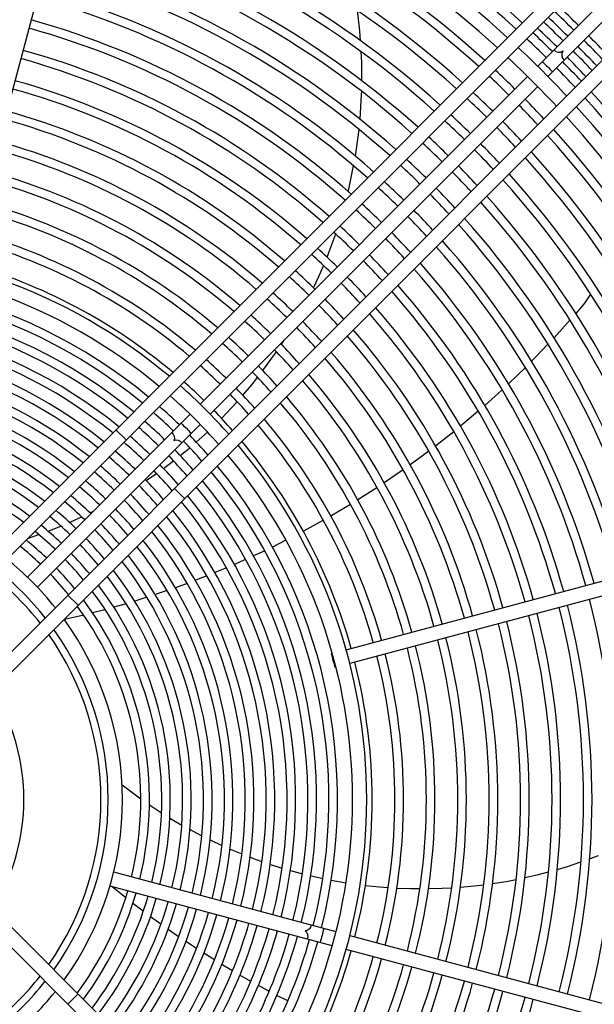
# Model space of a CAD drawing. Header units: centimetres. Extents: x -92429 to 178773, y 2337 to 428125.
# Tile 88 of 138: x 162374 to 162393, y 9409 to 9441. Entities that reach past the tile are written whole.
import ezdxf

# ---------------------------------------------------------------- set-up
doc = ezdxf.new("R2010")
doc.units = ezdxf.units.CM
doc.header["$LTSCALE"] = 50
doc.layers.add('WL_urządzenia', color=1, linetype='Continuous')

msp = doc.modelspace()

# ---------------------------------------------------------------- linework, layer by layer
at = {"layer": 'WL_urządzenia', "color": 1, "linetype": 'Continuous'}
for p, q in [((162376.491, 9447.628, 2170), (162372.604, 9433.122, 2170)), ((162395.314, 9445.694, 2170), (162371.285, 9421.665, 2170)), ((162371.676, 9421.4, 2170), (162395.641, 9445.366, 2170)), ((162397.215, 9443.793, 2170), (162373.249, 9419.827, 2170)), ((162373.514, 9419.437, 2170), (162397.542, 9443.465, 2170)), ((162394.297, 9442.776, 2170), (162391.184, 9439.662, 2170)), ((162394.625, 9442.448, 2170), (162391.511, 9439.335, 2170)), ((162385.415, 9440.812, 2170), (162385.34, 9441.467, 2170)), ((162385.442, 9440.489, 2170), (162385.415, 9440.812, 2170)), ((162385.478, 9439.786, 2170), (162385.464, 9440.129, 2170)), ((162385.484, 9439.191, 2170), (162385.478, 9439.786, 2170)), ((162380.236, 9428.715, 2170), (162390.856, 9439.335, 2170)), ((162391.184, 9439.007, 2170), (162380.564, 9428.388, 2170)), ((162385.422, 9437.945, 2170), (162385.473, 9438.746, 2170)), ((162385.473, 9438.746, 2170), (162385.477, 9438.846, 2170)), ((162385.27, 9436.752, 2170), (162385.39, 9437.614, 2170)), ((162385.055, 9435.684, 2170), (162385.214, 9436.435, 2170)), ((162385.037, 9435.61, 2170), (162385.055, 9435.684, 2170)), ((162384.477, 9433.796, 2170), (162384.633, 9434.229, 2170)), ((162384.353, 9433.476, 2170), (162384.477, 9433.796, 2170)), ((162384.089, 9432.856, 2170), (162384.24, 9433.201, 2170)), ((162383.916, 9432.484, 2170), (162384.089, 9432.856, 2170)), ((162392.88, 9432.247, 2170), (162392.697, 9431.991, 2170)), ((162392.901, 9432.279, 2170), (162392.88, 9432.247, 2170)), ((162392.697, 9431.991, 2170), (162392.548, 9431.806, 2170)), ((162392.548, 9431.806, 2170), (162392.42, 9431.657, 2170)), ((162392.23, 9431.438, 2170), (162391.715, 9430.866, 2170)), ((162382.871, 9430.647, 2170), (162382.96, 9430.784, 2170)), ((162391.518, 9430.655, 2170), (162391.113, 9430.233, 2170)), ((162382.534, 9430.158, 2170), (162382.712, 9430.411, 2170)), ((162382.271, 9429.801, 2170), (162382.534, 9430.158, 2170)), ((162391.113, 9430.233, 2170), (162390.987, 9430.105, 2170)), ((162390.785, 9429.903, 2170), (162390.239, 9429.374, 2170)), ((162381.623, 9429.004, 2170), (162381.909, 9429.342, 2170)), ((162381.909, 9429.342, 2170), (162382.099, 9429.579, 2170)), ((162389.913, 9429.071, 2170), (162389.47, 9428.673, 2170)), ((162390.031, 9429.18, 2170), (162389.913, 9429.071, 2170)), ((162381.246, 9428.586, 2170), (162381.438, 9428.795, 2170)), ((162379.909, 9428.388, 2170), (162374.633, 9423.111, 2170)), ((162380.929, 9428.255, 2170), (162381.246, 9428.586, 2170)), ((162389.257, 9428.486, 2170), (162388.682, 9428.001, 2170)), ((162380.236, 9428.06, 2170), (162374.96, 9422.784, 2170)), ((162377.833, 9427.557, 2170), (162377.505, 9427.885, 2170)), ((162380.111, 9427.485, 2170), (162380.473, 9427.812, 2170)), ((162388.464, 9427.823, 2170), (162387.875, 9427.359, 2170)), ((162379.591, 9427.049, 2170), (162379.798, 9427.218, 2170)), ((162379.798, 9427.218, 2170), (162379.9, 9427.304, 2170)), ((162387.652, 9427.189, 2170), (162387.334, 9426.953, 2170)), ((162379.051, 9426.634, 2170), (162379.372, 9426.876, 2170)), ((162387.334, 9426.953, 2170), (162387.051, 9426.747, 2170)), ((162378.49, 9426.241, 2170), (162378.823, 9426.47, 2170)), ((162386.823, 9426.585, 2170), (162386.209, 9426.165, 2170)), ((162379.734, 9425.656, 2170), (162379.406, 9425.984, 2170)), ((162385.969, 9426.006, 2170), (162385.35, 9425.612, 2170)), ((162385.976, 9426.011, 2170), (162385.969, 9426.006, 2170)), ((162385.113, 9425.466, 2170), (162384.562, 9425.139, 2170)), ((162376.666, 9425.189, 2170), (162376.754, 9425.233, 2170)), ((162384.562, 9425.139, 2170), (162384.475, 9425.089, 2170)), ((162376.003, 9424.883, 2170), (162376.205, 9424.972, 2170)), ((162376.205, 9424.972, 2170), (162376.398, 9425.061, 2170)), ((162384.233, 9424.951, 2170), (162383.584, 9424.596, 2170)), ((162375.304, 9424.599, 2170), (162375.721, 9424.763, 2170)), ((162384.97, 9420.756, 2170), (162399.477, 9424.643, 2170)), ((162374.64, 9424.364, 2170), (162375.005, 9424.489, 2170)), ((162383.019, 9424.303, 2170), (162382.582, 9424.086, 2170)), ((162399.597, 9424.195, 2170), (162385.09, 9420.308, 2170)), ((162382.331, 9423.966, 2170), (162381.968, 9423.796, 2170)), ((162381.655, 9423.655, 2170), (162381.346, 9423.52, 2170)), ((162381.714, 9423.681, 2170), (162381.655, 9423.655, 2170)), ((162381.089, 9423.41, 2170), (162380.717, 9423.256, 2170)), ((162379.816, 9422.906, 2170), (162379.434, 9422.768, 2170)), ((162380.171, 9423.04, 2170), (162380.08, 9423.005, 2170)), ((162380.457, 9423.152, 2170), (162380.171, 9423.04, 2170)), ((162379.166, 9422.675, 2170), (162378.779, 9422.544, 2170)), ((162376.276, 9422.198, 2170), (162375.948, 9422.526, 2170)), ((162378.507, 9422.456, 2170), (162378.114, 9422.333, 2170)), ((162377.099, 9422.043, 2170), (162376.747, 9421.951, 2170)), ((162377.156, 9422.058, 2170), (162377.099, 9422.043, 2170)), ((162377.837, 9422.25, 2170), (162377.437, 9422.136, 2170)), ((162376.46, 9421.88, 2170), (162375.833, 9421.733, 2170)), ((162384.5, 9420.63, 2170), (162384.523, 9420.636, 2170)), ((162384.643, 9420.188, 2170), (162384.62, 9420.182, 2170)), ((162377.706, 9416.375, 2170), (162378.314, 9415.922, 2170)), ((162378.591, 9415.73, 2170), (162378.983, 9415.472, 2170)), ((162379.254, 9415.304, 2170), (162379.64, 9415.077, 2170)), ((162379.908, 9414.928, 2170), (162380.103, 9414.824, 2170)), ((162380.103, 9414.824, 2170), (162380.292, 9414.726, 2170)), ((162380.558, 9414.594, 2170), (162380.941, 9414.415, 2170)), ((162381.207, 9414.297, 2170), (162381.59, 9414.139, 2170)), ((162381.857, 9414.035, 2170), (162382.058, 9413.96, 2170)), ((162392.873, 9413.984, 2170), (162393.007, 9414.034, 2170)), ((162393.007, 9414.034, 2170), (162393.157, 9414.091, 2170)), ((162382.058, 9413.96, 2170), (162382.241, 9413.895, 2170)), ((162382.509, 9413.804, 2170), (162382.895, 9413.683, 2170)), ((162391.821, 9413.638, 2170), (162392.149, 9413.737, 2170)), ((162392.149, 9413.737, 2170), (162392.586, 9413.881, 2170)), ((162384.643, 9411.615, 2170), (162377.435, 9413.546, 2170)), ((162383.165, 9413.604, 2170), (162383.553, 9413.501, 2170)), ((162383.824, 9413.434, 2170), (162384.085, 9413.375, 2170)), ((162384.085, 9413.375, 2170), (162384.215, 9413.347, 2170)), ((162390.77, 9413.373, 2170), (162391.17, 9413.465, 2170)), ((162391.17, 9413.465, 2170), (162391.534, 9413.558, 2170)), ((162384.523, 9411.168, 2170), (162377.315, 9413.099, 2170)), ((162377.823, 9412.719, 2170), (162377.369, 9413.084, 2170)), ((162384.488, 9413.293, 2170), (162384.969, 9413.209, 2170)), ((162385.598, 9413.123, 2170), (162386.054, 9413.076, 2170)), ((162386.054, 9413.076, 2170), (162386.337, 9413.054, 2170)), ((162386.616, 9413.037, 2170), (162387.059, 9413.02, 2170)), ((162387.059, 9413.02, 2170), (162387.362, 9413.016, 2170)), ((162387.643, 9413.017, 2170), (162388.087, 9413.029, 2170)), ((162388.087, 9413.029, 2170), (162388.396, 9413.045, 2170)), ((162388.679, 9413.065, 2170), (162389.124, 9413.106, 2170)), ((162389.124, 9413.106, 2170), (162389.437, 9413.143, 2170)), ((162389.722, 9413.182, 2170), (162390.156, 9413.252, 2170)), ((162390.156, 9413.252, 2170), (162390.483, 9413.313, 2170)), ((162378.346, 9412.316, 2170), (162378.057, 9412.537, 2170)), ((162397.542, 9388.338, 2170), (162373.514, 9412.367, 2170)), ((162378.392, 9412.281, 2170), (162378.346, 9412.316, 2170)), ((162378.964, 9411.862, 2170), (162378.626, 9412.107, 2170)), ((162373.249, 9411.977, 2170), (162397.215, 9388.011, 2170)), ((162379.538, 9411.46, 2170), (162379.199, 9411.695, 2170)), ((162385.09, 9411.495, 2170), (162399.597, 9407.608, 2170)), ((162380.116, 9411.076, 2170), (162379.775, 9411.301, 2170)), ((162380.699, 9410.707, 2170), (162380.354, 9410.922, 2170)), ((162399.477, 9407.161, 2170), (162384.97, 9411.048, 2170)), ((162381.023, 9410.509, 2170), (162380.939, 9410.559, 2170)), ((162381.286, 9410.352, 2170), (162381.023, 9410.509, 2170)), ((162381.879, 9410.013, 2170), (162381.529, 9410.211, 2170)), ((162382.421, 9409.718, 2170), (162382.124, 9409.878, 2170)), ((162375.948, 9409.277, 2170), (162376.276, 9409.605, 2170)), ((162382.477, 9409.688, 2170), (162382.421, 9409.718, 2170)), ((162383.082, 9409.377, 2170), (162382.725, 9409.559, 2170))]:
    msp.add_line(p, q, dxfattribs=at)
for points in [[(162391.713, 9440.192, 0.407676), (162392.009, 9440.16, 0.407676), (162392.04, 9439.864)], [(162391.334, 9439.812, 0.037253), (162391.504, 9439.655, 0.037253), (162391.661, 9439.485)], [(162379.619, 9428.098, 0.037253), (162379.789, 9427.94, 0.037253), (162379.946, 9427.77)], [(162379.313, 9427.792, -0.374287), (162379.382, 9427.533, -0.374287), (162379.641, 9427.465)], [(162384.551, 9420.403, 0.037253), (162384.5, 9420.63)], [(162384.5, 9420.63, 0.037253), (162384.568, 9420.408, 0.037253), (162384.62, 9420.182)], [(162384.62, 9420.182, 0.037253), (162384.551, 9420.403)], [(162383.83, 9411.833, -0.374287), (162383.639, 9411.644, -0.374287), (162383.71, 9411.385)], [(162384.247, 9411.721, 0.037253), (162384.195, 9411.495, 0.037253), (162384.127, 9411.274)]]:
    msp.add_lwpolyline(points, format="xyb", dxfattribs=at)
msp.add_circle((162367.75, 9415.902, 2170), 47.277, dxfattribs=at)
for radius, start, end in [(47.277, 139.4416, 130.5584), (42.566, 137.9961, 132.0039), (42.222, 138.0205, 131.9795), (42.012, 138.0356, 131.9644), (33.372, 47.7066, 132.2934), (32.908, 47.7448, 132.2552), (33.769, 47.6748, 74.6068), (34.048, 47.6529, 74.61), (32.329, 47.794, 74.5893), (32.051, 47.8183, 74.5857), (31.31, 47.8851, 74.5759), (31.032, 47.9109, 74.5721), (30.291, 47.9822, 74.5616), (30.013, 48.0099, 74.5576), (29.272, 48.0861, 74.5464), (28.994, 48.1157, 74.542), (28.253, 48.1975, 74.53), (27.975, 48.2293, 74.5253), (27.234, 48.3173, 74.5124), (26.956, 48.3516, 74.5074), (35.029, 45.3791, 46.8198), (35.242, 45.3768, 46.8088), (26.215, 48.4464, 74.4935), (34.538, 45.3845, 46.8457), (34.751, 45.3821, 46.8344), (25.937, 48.4834, 74.488), (34.26, 45.3876, 46.8607), (33.769, 45.3932, 46.8877), (34.048, 45.39, 46.8723), (35.029, 43.1802, 44.6209), (35.242, 43.1912, 44.6232), (25.196, 48.586, 74.473), (33.372, 43.0898, 46.9102), (34.538, 43.1543, 44.6155), (34.751, 43.1656, 44.6179), (24.918, 48.626, 74.4671), (32.908, 43.0629, 46.9371), (34.048, 43.1277, 44.61), (34.26, 43.1393, 44.6124), (32.329, 45.4107, 46.9719), (33.769, 43.1123, 44.6068), (24.177, 48.7373, 74.4508), (32.051, 45.4143, 46.989), (23.899, 48.7809, 74.4444), (31.032, 45.4279, 47.0543), (31.31, 45.4241, 47.0361), (32.329, 43.0281, 44.5893), (33.769, 15.3932, 42.3252), (34.048, 15.39, 42.3471), (32.051, 43.011, 44.5857), (33.372, 317.7066, 42.2934), (22.88, 48.9495, 74.4196), (23.158, 48.902, 74.4266), (30.013, 45.4424, 47.1241), (30.291, 45.4384, 47.1046), (32.908, 317.7448, 42.2552), (31.032, 42.9457, 44.5721), (31.31, 42.9639, 44.5759), (32.329, 15.4107, 42.206), (29.272, 45.4536, 47.1779), (32.051, 15.4143, 42.1817), (21.861, 49.1339, 74.3926), (22.139, 49.0819, 74.4002), (28.994, 45.458, 47.1988), (30.013, 42.8759, 44.5576), (30.291, 42.8954, 44.5616), (28.253, 45.47, 47.2565), (31.032, 15.4279, 42.0891), (31.31, 15.4241, 42.1149), (27.975, 45.4747, 47.2789), (29.272, 42.8221, 44.5464), (21.12, 49.2792, 74.3713), (28.994, 42.8012, 44.542), (30.013, 15.4424, 41.9901), (30.291, 15.4384, 42.0178), (20.842, 49.3364, 74.3629), (26.956, 45.4926, 47.3651), (27.234, 45.4876, 47.341), (28.253, 42.7435, 44.53), (27.975, 42.7211, 44.5253), (29.272, 15.4536, 41.9139), (20.101, 49.4966, 74.3394), (26.215, 45.5065, 47.432), (28.994, 15.458, 41.8843), (19.823, 49.5598, 74.3301), (25.937, 45.512, 47.4581), (26.956, 42.6349, 44.5074), (27.234, 42.659, 44.5124), (28.253, 15.47, 41.8025), (25.196, 45.527, 47.5304), (27.975, 15.4747, 41.7707), (19.082, 49.7372, 74.3041), (24.918, 45.5329, 47.5587), (25.937, 42.5419, 44.488), (26.215, 42.568, 44.4935), (17.891, 50.0533, 129.9467), (18.804, 49.8074, 74.2938), (24.177, 45.5492, 47.6372), (26.956, 15.4926, 41.6484), (27.234, 15.4876, 41.6827), (23.899, 45.5556, 47.6679), (25.196, 42.4696, 44.473), (17.428, 50.1881, 129.8119), (18.063, 50.0051, 74.2649), (24.918, 42.4413, 44.4671), (26.215, 15.5065, 41.5536), (16.94, 50.3379, 104.2161), (22.88, 45.5804, 47.7868), (23.158, 45.5734, 47.7533), (24.177, 42.3628, 44.4508), (25.937, 15.512, 41.5166), (16.662, 50.4272, 104.203), (23.899, 42.3321, 44.4444), (25.196, 15.527, 41.414), (16.262, 50.561, 104.1835), (22.139, 45.5998, 47.8801), (24.918, 15.5329, 41.374), (15.984, 50.658, 104.1693), (21.861, 45.6074, 47.9168), (22.88, 42.2132, 44.4196), (23.158, 42.2467, 44.4266), (24.177, 15.5492, 41.2627), (21.12, 45.6287, 48.0192), (23.899, 15.5556, 41.2191), (15.585, 50.8036, 104.148), (15.307, 50.9094, 104.1325), (20.842, 45.6371, 48.0595), (21.861, 42.0832, 44.3926), (22.139, 42.1199, 44.4002), (20.101, 45.6606, 48.1724), (22.88, 15.5804, 41.0505), (23.158, 15.5734, 41.098), (14.907, 51.0683, 104.1092), (19.823, 45.6699, 48.217), (21.12, 41.9808, 44.3713), (14.629, 51.1842, 104.0923), (20.842, 41.9405, 44.3629), (22.139, 15.5998, 40.9181), (14.23, 51.3585, 104.0668), (18.804, 45.7062, 48.3915), (19.082, 45.6959, 48.342), (20.101, 41.8276, 44.3394), (21.861, 15.6074, 40.8661), (13.951, 51.4858, 104.0482), (19.823, 41.783, 44.3301), (21.12, 15.6287, 40.7208), (13.552, 51.6778, 104.0201), (17.891, 41.4353, 48.5647), (18.063, 45.7351, 48.5308), (20.842, 15.6371, 40.6636), (13.274, 51.8184, 103.9996), (17.428, 41.3403, 48.6597), (18.804, 41.6085, 44.2938), (19.082, 41.658, 44.3041), (12.874, 52.031, 103.9686), (19.823, 15.6699, 40.4402), (20.101, 15.6606, 40.5034), (12.596, 52.1871, 103.9458), (16.662, 45.797, 48.8281), (16.94, 45.7839, 48.7652), (18.063, 41.4692, 44.2649), (12.197, 52.4238, 103.9113), (16.262, 45.8165, 48.9223), (18.804, 15.7062, 40.1926), (19.082, 15.6959, 40.2628), (11.919, 52.598, 103.8859), (15.984, 45.8307, 48.9907), (16.94, 41.2348, 44.2161), (11.519, 52.8631, 103.8472), (15.307, 45.8675, 49.1676), (15.585, 45.852, 49.0931), (16.662, 41.1719, 44.203), (17.891, 320.0533, 39.9467), (18.063, 15.7351, 39.9949), (11.241, 53.0589, 103.8187), (14.907, 45.8908, 49.2795), (16.262, 41.0777, 44.1835), (17.428, 320.1881, 39.8119), (14.629, 45.9077, 49.361), (15.585, 40.9069, 44.148), (15.984, 41.0093, 44.1693), (13.951, 45.9518, 49.5733), (14.23, 45.9332, 49.4837), (15.307, 40.8324, 44.1325), (16.662, 345.797, 39.5728), (16.94, 345.7839, 39.6621), (13.552, 45.9799, 49.7084), (14.907, 40.7205, 44.1092), (16.262, 345.8165, 39.439), (13.274, 46.0004, 49.8073), (14.23, 40.5163, 44.0668), (14.629, 40.639, 44.0923), (15.984, 345.8307, 39.342), (12.596, 46.0542, 50.0665), (12.874, 46.0314, 49.9568), (13.951, 40.4267, 44.0482), (15.307, 345.8675, 39.0906), (15.585, 345.852, 39.1964), (12.197, 46.0887, 50.2329), (13.552, 40.2916, 44.0201), (14.907, 345.8908, 38.9317), (11.919, 46.1142, 50.3554), (12.874, 40.0432, 43.9686), (13.274, 40.1927, 43.9996), (14.629, 345.9077, 38.8158), (11.241, 46.1813, 50.6792), (11.519, 46.1528, 50.5417), (12.596, 39.9335, 43.9458), (13.951, 345.9518, 38.5142), (14.23, 345.9332, 38.6415), (10.842, 46.2249, 50.8892), (12.197, 39.7671, 43.9113), (13.552, 345.9799, 38.3222), (10.563, 46.2571, 51.0448), (11.519, 39.4583, 43.8472), (11.919, 39.6446, 43.8858), (13.274, 346.0004, 38.1816), (9.967, 38.5921, 51.4079), (11.241, 39.3208, 43.8187), (12.596, 346.0542, 37.8129), (12.874, 346.0314, 37.969), (9.504, 38.2782, 51.7218), (10.842, 39.1108, 43.7751), (12.197, 346.0887, 37.5762), (9.27, 38.1079, 51.8921), (10.563, 38.9552, 43.7429), (11.919, 346.1142, 37.402), (11.241, 346.1813, 36.9411), (11.519, 346.1528, 37.1369), (10.842, 346.2249, 36.642), (25.937, 345.512, 14.488), (10.563, 346.2571, 36.4203), (24.918, 345.5329, 14.4671), (25.196, 345.527, 14.473), (9.967, 324.0971, 35.9029), (23.158, 345.5734, 14.4266), (23.899, 345.5556, 14.4444), (24.177, 345.5492, 14.4508), (9.504, 324.5449, 35.4551), (21.861, 345.6074, 14.3926), (22.139, 345.5998, 14.4002), (22.88, 345.5804, 14.4196), (9.27, 324.7878, 35.2122), (20.842, 345.6371, 14.3629), (21.12, 345.6287, 14.3713), (19.823, 345.6699, 14.3301), (20.101, 345.6606, 14.3394), (18.063, 345.7351, 14.2649), (18.804, 345.7062, 14.2938), (19.082, 345.6959, 14.3041), (6.77, 328.461, 31.539), (10.563, 323.5797, 343.7429), (10.842, 323.358, 343.7751), (11.241, 323.0589, 343.8187), (11.519, 322.8631, 343.8472), (11.919, 322.598, 343.8858), (12.197, 322.4238, 343.9113), (12.596, 322.1871, 343.9458), (12.874, 322.031, 343.9686), (13.274, 321.8184, 343.9996), (13.552, 321.6778, 344.0201), (13.951, 321.4858, 344.0482), (14.23, 321.3585, 344.0668), (14.629, 321.1842, 344.0923), (14.907, 321.0683, 344.1092), (15.307, 320.9094, 344.1325), (15.585, 320.8036, 344.148), (15.984, 320.658, 344.1693), (16.262, 320.561, 344.1835), (16.662, 320.4272, 344.203), (16.94, 320.3379, 344.2161), (18.063, 320.0051, 344.2649), (18.804, 319.8074, 344.2938), (19.082, 319.7372, 344.3041), (19.823, 319.5598, 344.3301), (20.101, 319.4966, 344.3394), (9.27, 308.1079, 321.8921), (20.842, 319.3364, 344.3629), (21.12, 319.2792, 344.3713), (9.504, 308.2782, 321.7218), (21.861, 319.1339, 344.3926), (22.139, 319.0819, 344.4002), (9.967, 308.5921, 321.4079), (22.88, 318.9495, 344.4196), (23.158, 318.902, 344.4266), (23.899, 318.7809, 344.4444), (24.177, 318.7373, 344.4508)]:
    msp.add_arc((162367.75, 9415.902, 2170), radius, start, end, dxfattribs=at)

doc.saveas('drawing.dxf')
